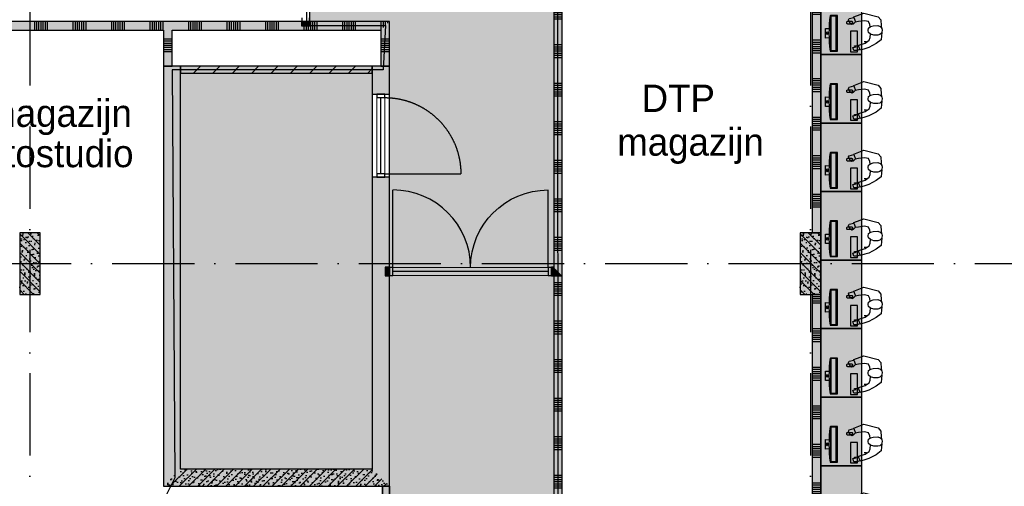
# Model space of a CAD drawing. Header units: millimetres. Extents: x 20872 to 297961, y -293704 to 213007.
# Tile 120 of 256: x 142008 to 156388, y -81850 to -75042. Entities that reach past the tile are written whole.
import ezdxf
from ezdxf.xclip import XClip

# ---------------------------------------------------------------- set-up
doc = ezdxf.new("R2010")
doc.units = ezdxf.units.MM
doc.header["$LTSCALE"] = 100
doc.header["$XCLIPFRAME"] = 2
doc.linetypes.add('ACAD_ISO10W100', pattern=[18, 12, -3, 0, -3])
doc.layers.get('Defpoints').update_dxf_attribs({"color": 181})
for name, color, linetype in [('A--L$7--_stramien', 1, 'Continuous'), ('A--L20--_bovenbouw', 3, 'Continuous'), ('A--L30--_afbouw', 7, 'Continuous'), ('A--L82--leerlingensets-02', 9, 'Continuous'), ('A--T$1A-afwerking', 8, 'Continuous'), ('A--T$7--_stramien', 7, 'Continuous'), ('plattegrondkleuren', 7, 'Continuous'), ('teksten', 7, 'Continuous'), ('XREFS', 9, 'Continuous')]:
    doc.layers.add(name, color=color, linetype=linetype)
doc.styles.add('MAAR_stempel', font='LTe50146.ttf')

# ---------------------------------------------------------------- blocks, each defined once
blk = doc.blocks.new('BURO_onderaanzicht')
at = {"color": 7}
blk.add_line((-432, 0), (432, 0), dxfattribs=at)
blk = doc.blocks.new('stramienlijnen_1')
at = {"layer": 'A--L$7--_stramien', "color": 1, "linetype": 'ACAD_ISO10W100', "lineweight": -3}
for p, q in [((142159.5, 96800), (142159.5, 21000)), ((153559.5, 96800), (153559.5, 21000)), ((130759.5, 71400), (164959.5, 71400))]:
    blk.add_line(p, q, dxfattribs=at)
blk = doc.blocks.new('begane grond bestaand leeg')
at = {"layer": 'A--L20--_bovenbouw', "linetype": 'Continuous', "lineweight": -3}
for points in [[(149934, 71220), (149934, 78925), (149809, 79050), (149809, 71345)], [(153710, 71850), (153710, 78150), (153585, 78150), (153585, 71850)], [(141039, 74930), (141164, 74805), (144109, 74805), (144172, 74836), (144234, 74805), (147284, 74805), (147409, 74930)], [(146249, 74933), (146124, 74933), (146124, 74870), (146249, 74870)], [(147284, 74805), (147284, 74280), (147409, 74280), (147409, 74930)], [(144172, 74836), (144109, 74805), (144109, 74280), (144234, 74280), (144234, 74805)], [(144109, 74280), (144109, 68150), (144359, 68400), (144359, 74280)], [(144359, 74180), (147159, 74180), (147159, 74280), (144359, 74280)], [(147409, 74280), (147159, 74280), (147159, 73871), (147409, 73871)], [(147409, 72660), (147159, 72660), (147159, 68400), (147409, 68150)], [(142009, 71850), (142009, 70950), (142309, 70950), (142309, 71850)], [(153409, 71850), (153409, 70950), (153709, 70950), (153709, 71850)], [(147347, 71345), (147347, 71220), (147411, 71220), (147411, 71345)], [(149809, 63750), (149934, 63875), (149934, 66450), (149903, 66513), (149934, 66575), (149934, 71220), (149809, 71220)], [(153710, 66450), (153710, 70950), (153585, 70950), (153585, 66575)], [(147159, 68400), (144359, 68400), (144109, 68150), (147409, 68150)]]:
    blk.add_hatch(color=60, dxfattribs=at).paths.add_polyline_path(points, flags=0)
h = blk.add_hatch(dxfattribs=at)
h.set_pattern_fill('SWAND', color=1, scale=5, angle=90, style=0)
h.set_pattern_definition([(180, (149934.35, 71220), (4e-12, -562.5), []), (180, (149934.35, 71251.26), (4e-12, -562.5), []), (180, (149934.35, 71282.5), (4e-12, -562.5), []), (180, (149934.35, 71313.76), (4e-12, -562.5), []), (180, (149934.35, 71345), (4e-12, -562.5), []), (180, (149934.35, 71376.26), (4e-12, -562.5), []), (180, (149934.35, 71407.5), (4e-12, -562.5), [])])
h.paths.add_polyline_path([(149934, 71220), (149934, 78925), (149809, 79050), (149809, 71345)], flags=0)
h = blk.add_hatch(dxfattribs=at)
h.set_pattern_fill('SWAND', color=1, scale=5, angle=90, style=0)
h.set_pattern_definition([(180, (153709.5, 71850), (-3e-14, -562.5), []), (180, (153709.5, 71881.26), (-3e-14, -562.5), []), (180, (153709.5, 71912.5), (-3e-14, -562.5), []), (180, (153709.5, 71943.76), (-3e-14, -562.5), []), (180, (153709.5, 71975), (-3e-14, -562.5), []), (180, (153709.5, 72006.26), (-3e-14, -562.5), []), (180, (153709.5, 72037.5), (-3e-14, -562.5), [])])
h.paths.add_polyline_path([(153710, 71850), (153710, 78150), (153585, 78150), (153585, 71850)], flags=0)
h = blk.add_hatch(dxfattribs=at)
h.set_pattern_fill('SWAND', color=1, scale=5, style=0)
h.set_pattern_definition([(90, (141101.9, 74805), (-562.5, 3e-12), []), (90, (141133.16, 74805), (-562.5, 3e-12), []), (90, (141164.4, 74805), (-562.5, 3e-12), []), (90, (141195.66, 74805), (-562.5, 3e-12), []), (90, (141226.9, 74805), (-562.5, 3e-12), []), (90, (141258.16, 74805), (-562.5, 3e-12), []), (90, (141289.4, 74805), (-562.5, 3e-12), [])])
h.paths.add_polyline_path([(141039, 74930), (141164, 74805), (144109, 74805), (144172, 74836), (144234, 74805), (147284, 74805), (147409, 74930)], flags=0)
h = blk.add_hatch(dxfattribs=at)
h.set_pattern_fill('SWAND', color=1, scale=5, angle=-90, style=0)
h.set_pattern_definition([(360, (146124.5, 77370.05), (3e-14, 562.5), []), (360, (146124.5, 77338.8), (3e-14, 562.5), []), (360, (146124.5, 77307.55), (3e-14, 562.5), []), (360, (146124.5, 77276.3), (3e-14, 562.5), []), (360, (146124.5, 77245.05), (3e-14, 562.5), []), (360, (146124.5, 77213.8), (3e-14, 562.5), []), (360, (146124.5, 77182.55), (3e-14, 562.5), [])])
h.paths.add_polyline_path([(146249, 74933), (146124, 74933), (146124, 74870), (146249, 74870)], flags=0)
h = blk.add_hatch(dxfattribs=at)
h.set_pattern_fill('SWAND', color=1, scale=5, angle=-90, style=0)
h.set_pattern_definition([(360, (147284.5, 74867.5), (3e-14, 562.5), []), (360, (147284.5, 74836.24), (3e-14, 562.5), []), (360, (147284.5, 74805), (3e-14, 562.5), []), (360, (147284.5, 74773.74), (3e-14, 562.5), []), (360, (147284.5, 74742.5), (3e-14, 562.5), []), (360, (147284.5, 74711.24), (3e-14, 562.5), []), (360, (147284.5, 74680), (3e-14, 562.5), [])])
h.paths.add_polyline_path([(147284, 74805), (147284, 74280), (147409, 74280), (147409, 74930)], flags=0)
h = blk.add_hatch(dxfattribs=at)
h.set_pattern_fill('SWAND', color=1, scale=5, angle=-90, style=0)
h.set_pattern_definition([(360, (144109.5, 74867.5), (3e-14, 562.5), []), (360, (144109.5, 74836.24), (3e-14, 562.5), []), (360, (144109.5, 74805), (3e-14, 562.5), []), (360, (144109.5, 74773.74), (3e-14, 562.5), []), (360, (144109.5, 74742.5), (3e-14, 562.5), []), (360, (144109.5, 74711.24), (3e-14, 562.5), []), (360, (144109.5, 74680), (3e-14, 562.5), [])])
h.paths.add_polyline_path([(144172, 74836), (144109, 74805), (144109, 74280), (144234, 74280), (144234, 74805)], flags=0)
h = blk.add_hatch(dxfattribs=at)
h.set_pattern_fill('PREFB', color=1, scale=5, angle=-90, style=0)
h.set_pattern_definition([(315, (144109.48, 74279.99), (67.8823, 67.8823), []), (287, (144109.484, 74279.99), (79.8276, -25.78746), [0, -81.6, -46.2, 0, -67.2]), (318, (144109.484, 74279.99), (81.1718, 18.4156), [0, -80.8, 0, -82.4, 0, -66.4]), (341, (144109.484, 74279.99), (67.2631, 47.9116), [0, -80, 0, -480, -65.8])])
h.paths.add_polyline_path([(144109, 74280), (144109, 68150), (144359, 68400), (144359, 74280)], flags=0)
h = blk.add_hatch(dxfattribs=at)
h.set_pattern_fill('_U', color=1, scale=200, angle=45, style=0, pattern_type=0)
h.set_pattern_definition([(45, (144359.48, 74180), (-141.421, 141.421), [])])
h.paths.add_polyline_path([(144359, 74180), (147159, 74180), (147159, 74280), (144359, 74280)], flags=0)
h = blk.add_hatch(dxfattribs=at)
h.set_pattern_fill('PREFB', color=1, scale=5, angle=-90, style=0)
h.set_pattern_definition([(315, (147159.48, 74279.99), (67.8823, 67.8823), []), (287, (147159.484, 74279.99), (79.8276, -25.78746), [0, -81.6, -46.2, 0, -67.2]), (318, (147159.484, 74279.99), (81.1718, 18.4156), [0, -80.8, 0, -82.4, 0, -66.4]), (341, (147159.484, 74279.99), (67.2631, 47.9116), [0, -80, 0, -480, -65.8])])
h.paths.add_polyline_path([(147409, 74280), (147159, 74280), (147159, 73871), (147409, 73871)], flags=0)
h.paths.add_polyline_path([(147409, 72660), (147159, 72660), (147159, 68400), (147409, 68150)], flags=0)
h = blk.add_hatch(dxfattribs=at)
h.set_pattern_fill('PREFB', color=1, scale=5, angle=-90, style=0)
h.set_pattern_definition([(315, (142009.48, 71849.99), (67.882, 67.882), []), (287, (142009.484, 71849.99), (79.8276, -25.7875), [0, -81.6, -46.2, 0, -67.2]), (318, (142009.484, 71849.99), (81.172, 18.4156), [0, -80.8, 0, -82.4, 0, -66.4]), (341, (142009.484, 71849.99), (67.263, 47.9116), [0, -80, 0, -480, -65.8])])
h.paths.add_polyline_path([(142009, 71850), (142009, 70950), (142309, 70950), (142309, 71850)], flags=0)
h = blk.add_hatch(dxfattribs=at)
h.set_pattern_fill('PREFB', color=1, scale=5, angle=-90, style=0)
h.set_pattern_definition([(315, (153409.48, 71849.99), (67.882, 67.882), []), (287, (153409.484, 71849.99), (79.8276, -25.7875), [0, -81.6, -46.2, 0, -67.2]), (318, (153409.484, 71849.99), (81.172, 18.4156), [0, -80.8, 0, -82.4, 0, -66.4]), (341, (153409.484, 71849.99), (67.263, 47.9116), [0, -80, 0, -480, -65.8])])
h.paths.add_polyline_path([(153409, 71850), (153409, 70950), (153709, 70950), (153709, 71850)], flags=0)
h = blk.add_hatch(dxfattribs=at)
h.set_pattern_fill('SWAND', color=1, scale=5, angle=90, style=0)
h.set_pattern_definition([(180, (149934.4, 63812.5), (-3e-14, -562.5), []), (180, (149934.4, 63843.76), (-3e-14, -562.5), []), (180, (149934.4, 63875), (-3e-14, -562.5), []), (180, (149934.4, 63906.26), (-3e-14, -562.5), []), (180, (149934.4, 63937.5), (-3e-14, -562.5), []), (180, (149934.4, 63968.76), (-3e-14, -562.5), []), (180, (149934.4, 64000), (-3e-14, -562.5), [])])
h.paths.add_polyline_path([(149809, 63750), (149934, 63875), (149934, 66450), (149903, 66513), (149934, 66575), (149934, 71220), (149809, 71220)], flags=0)
h = blk.add_hatch(dxfattribs=at)
h.set_pattern_fill('SWAND', color=1, scale=5, angle=90, style=0)
h.set_pattern_definition([(180, (153709.5, 66512.5), (-3e-14, -562.5), []), (180, (153709.5, 66543.76), (-3e-14, -562.5), []), (180, (153709.5, 66575), (-3e-14, -562.5), []), (180, (153709.5, 66606.26), (-3e-14, -562.5), []), (180, (153709.5, 66637.5), (-3e-14, -562.5), []), (180, (153709.5, 66668.76), (-3e-14, -562.5), []), (180, (153709.5, 66700), (-3e-14, -562.5), [])])
h.paths.add_polyline_path([(153710, 66450), (153710, 70950), (153585, 70950), (153585, 66575)], flags=0)
h = blk.add_hatch(dxfattribs=at)
h.set_pattern_fill('PREFB', color=1, scale=5, angle=180, style=0)
h.set_pattern_definition([(225, (147284.48, 68399.99), (67.8823, -67.8823), []), (197, (147284.484, 68399.995), (-25.7875, -79.8276), [0, -81.6, -46.2, 0, -67.2]), (228, (147284.484, 68399.995), (18.4156, -81.1718), [0, -80.8, 0, -82.4, 0, -66.4]), (251, (147284.484, 68399.995), (47.9116, -67.2631), [0, -80, 0, -480, -65.8])])
h.paths.add_polyline_path([(147159, 68400), (144359, 68400), (144109, 68150), (147409, 68150)], flags=0)
at = {"layer": 'A--L20--_bovenbouw', "color": 2, "linetype": 'Continuous', "lineweight": -3}
for p, q in [((149809, 79050), (149809, 71345)), ((149934, 71220), (149934, 78925)), ((153585, 78150), (153585, 71850)), ((153710, 71850), (153710, 78150)), ((147409, 74930), (141039, 74930)), ((146249, 74933), (146124, 74933)), ((146124, 74933), (146124, 74870)), ((146249, 74870), (146249, 74933)), ((147409, 74280), (147409, 74930)), ((141164, 74805), (144109, 74805)), ((144109, 74805), (144109, 74280)), ((144234, 74805), (147284, 74805)), ((144234, 74280), (144234, 74805)), ((146124, 74870), (146249, 74870)), ((147284, 74805), (147284, 74280)), ((144109, 74280), (144234, 74280)), ((147159, 74280), (144359, 74280)), ((144359, 74280), (144359, 74180)), ((147159, 74180), (147159, 74280)), ((147284, 74280), (147409, 74280)), ((144359, 74180), (147159, 74180)), ((153585, 71850), (153710, 71850)), ((147347, 71345), (147347, 71220)), ((147411, 71345), (147347, 71345)), ((147347, 71220), (147411, 71220)), ((149809, 71220), (149809, 63750)), ((149934, 66575), (149934, 71220)), ((153710, 70950), (153585, 70950)), ((153585, 70950), (153585, 66575)), ((153710, 66450), (153710, 70950)), ((147409, 68150), (147309, 68150))]:
    blk.add_line(p, q, dxfattribs=at)
at = {"layer": 'A--L20--_bovenbouw', "color": 3, "linetype": 'Continuous', "lineweight": -3}
for p, q in [((144109, 74280), (144109, 68150)), ((144359, 74280), (144109, 74280)), ((144359, 68400), (144359, 74280)), ((147409, 74280), (147159, 74280)), ((147159, 74280), (147159, 73871)), ((147409, 73871), (147409, 74280)), ((147159, 73871), (147409, 73871)), ((147409, 72660), (147159, 72660)), ((147159, 72660), (147159, 68400)), ((147409, 68150), (147409, 72660)), ((142009, 71850), (142009, 70950)), ((142309, 71850), (142009, 71850)), ((142309, 70950), (142309, 71850)), ((153409, 71850), (153409, 70950)), ((153709, 71850), (153409, 71850)), ((153709, 70950), (153709, 71850)), ((142009, 70950), (142309, 70950)), ((153409, 70950), (153709, 70950)), ((147159, 68400), (144359, 68400)), ((144109, 68150), (147409, 68150))]:
    blk.add_line(p, q, dxfattribs=at)
at = {"layer": 'A--L30--_afbouw', "color": 2, "linetype": 'Continuous', "lineweight": -3}
for p, q in [((146130, 74983), (146130, 74933)), ((146130, 74933), (146244, 74933)), ((146244, 74933), (146244, 74983)), ((147341, 73871), (147227, 73871)), ((147227, 73871), (147227, 73821)), ((147227, 73821), (147341, 73821)), ((147341, 73821), (147341, 73871)), ((147341, 72710), (147227, 72710)), ((147227, 72710), (147227, 72660)), ((147227, 72660), (147341, 72660)), ((147341, 72660), (147341, 72710))]:
    blk.add_line(p, q, dxfattribs=at)
at = {"layer": 'A--L30--_afbouw', "color": 1, "linetype": 'Continuous', "lineweight": 18}
for p, q in [((147227, 72710), (147227, 73821)), ((147341, 72710), (147341, 73821))]:
    blk.add_line(p, q, dxfattribs=at)
at = {"layer": 'A--L30--_afbouw', "color": 1, "linetype": 'Continuous', "lineweight": -3}
blk.add_line((147341, 72710), (148453, 72710), dxfattribs=at)
at = {"layer": 'A--L30--_afbouw', "color": 1, "linetype": 'Continuous', "lineweight": -3, "extrusion": (0, 0, -1)}
blk.add_arc((-147341, 72710), 1111, 90, 180, dxfattribs=at)
at = {"layer": 'A--L30--_afbouw', "color": 1, "linetype": 'Continuous', "lineweight": -3, "extrusion": (1.12309e-16, -1.84154e-16, -1), "xscale": 1.286106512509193, "zscale": -1, "rotation": 90}
blk.add_blockref('BURO_onderaanzicht', (-147284, 73266, -500), dxfattribs=at)
at = {"layer": 'A--T$7--_stramien'}
blk.add_blockref('stramienlijnen_1', (0, 0), dxfattribs=at)
blk = doc.blocks.new('2016-02-04 100 begane grond bestaand')
at = {"layer": 'A--L$7--_stramien'}
blk.add_blockref('stramienlijnen_1', (0, 0), dxfattribs=at)
blk = doc.blocks.new('iMac')
at = {"layer": 'plattegrondkleuren', "true_color": 0xb8b8b8}
h = blk.add_hatch(color=9, dxfattribs=at)
h.dxf.hatch_style = 1
h.paths.add_polyline_path([(403, -219), (394, -210, 0.37045), (407, -221), (422, -221, 0.414214), (435, -208), (435, -170), (401, -184)])
h.paths.add_polyline_path([(394, -208, 0.037942), (394, -210), (403, -219), (401, -184), (435, -170), (435, -152, 0.414214), (422, -139), (407, -139, 0.414214), (394, -152)])
h.paths.add_polyline_path([(78, -292), (289, -292), (289, -192), (-11, -192), (-11, -292), (10, -292), (7, -278), (7, -240), (52, -226), (63, -274), (65, -249), (77, -249)])
h.paths.add_polyline_path([(7, -278), (10, -292), (78, -292), (77, -249), (65, -249), (63, -274), (52, -226), (7, -240)], flags=17)
h.paths.add_polyline_path([(0, 0), (520, 0), (520, 101), (0, 101)])
h.paths.add_polyline_path([(9, 19), (9, 96), (511, 96), (511, 19)], flags=16)
h.paths.add_polyline_path([(0, 106), (0, 101), (520, 101), (520, 106, 0.064881)])
h.paths.add_polyline_path([(193, 122, -0.016762), (327, 122), (330, 175), (190, 175)])
at = {"layer": 'plattegrondkleuren', "true_color": 0x8f8f8f}
h = blk.add_hatch(color=252, dxfattribs=at)
h.dxf.hatch_style = 1
h.paths.add_polyline_path([(9, 19), (511, 19), (511, 96), (9, 96)])
at = {"layer": 'A--L82--leerlingensets-02'}
for p, q in [((0, 106), (0, 101)), ((520, 106), (520, 101))]:
    blk.add_line(p, q, dxfattribs=at)
blk.add_lwpolyline([(193, 122), (190, 175), (330, 175), (327, 122)], dxfattribs=at)
for points in [[(0, 0), (520, 0), (520, 101), (0, 101)], [(9, 19), (511, 19), (511, 96), (9, 96)], [(-11, -292), (289, -292), (289, -192), (-11, -192)]]:
    blk.add_lwpolyline(points, close=True, dxfattribs=at)
blk.add_lwpolyline([(407, -139), (422, -139, -0.414214), (435, -152), (435, -208, -0.414214), (422, -221), (407, -221, -0.414214), (394, -208), (394, -152, -0.414214)], format="xyb", close=True, dxfattribs=at)
blk.add_arc((260, -1889), 2012, 82.5756, 97.4244, dxfattribs=at)
blk.add_ellipse((260, 149), major_axis=(21.9, 0), ratio=0.331914, dxfattribs=at)
blk = doc.blocks.new('imacwerkplek')
at = {"layer": 'plattegrondkleuren', "true_color": 0xf5f5f5}
h = blk.add_hatch(color=7, dxfattribs=at)
h.dxf.hatch_style = 1
h.paths.add_polyline_path([(-1200, 600), (-1200, 0), (-200, 0), (-200, 600)])
at = {"layer": 'A--L82--leerlingensets-02', "linetype": 'Continuous'}
for p, q in [((-763, 148), (-757, 150)), ((-755, 129), (-763, 148)), ((-757, 150), (-746, 139)), ((-748, 174), (-694, 197)), ((-746, 139), (-748, 174)), ((-694, 197), (-676, 186)), ((-676, 186), (-659, 118)), ((-1143, 118), (-1097, 132)), ((-1143, 80), (-1143, 118)), ((-1129, 26), (-1143, 80)), ((-1134, 19), (-1086, 44)), ((-1115, -42), (-1134, 19)), ((-1097, 132), (-1086, 84)), ((-1086, 84), (-1084, 109)), ((-1086, 44), (-1061, 46)), ((-1084, 109), (-1073, 109)), ((-1073, 109), (-1070, 46)), ((-1061, 46), (-1032, -49)), ((-726, 101), (-755, 129)), ((-717, 52), (-726, 101)), ((-659, 118), (-725, 96)), ((-707, -38), (-717, 52)), ((-656, 119), (-652, 120)), ((-652, 120), (-596, -29)), ((-1097, -100), (-1115, -42)), ((-1039, -206), (-1097, -100)), ((-1032, -49), (-991, -105)), ((-1014, -69), (-1014, -35)), ((-991, -105), (-953, -121)), ((-953, -121), (-897, -123)), ((-917, -173), (-901, -123)), ((-901, -123), (-877, -94)), ((-877, -94), (-849, -89)), ((-849, -89), (-813, -98)), ((-813, -98), (-793, -123)), ((-797, -121), (-762, -116)), ((-793, -123), (-782, -164)), ((-762, -116), (-719, -94)), ((-719, -94), (-707, -38)), ((-596, -29), (-649, -235)), ((-985, -281), (-1039, -206)), ((-926, -288), (-985, -281)), ((-881, -292), (-926, -288)), ((-917, -233), (-917, -173)), ((-908, -263), (-917, -233)), ((-886, -288), (-908, -263)), ((-847, -294), (-886, -288)), ((-818, -292), (-773, -288)), ((-791, -267), (-816, -290)), ((-777, -231), (-791, -267)), ((-782, -164), (-777, -231)), ((-773, -288), (-702, -279)), ((-649, -235), (-695, -276)), ((-816, -290), (-847, -294))]:
    blk.add_line(p, q, dxfattribs=at)
at = {"layer": 'A--L82--leerlingensets-02'}
blk.add_lwpolyline([(-1200, 600), (-1200, 0), (-200, 0), (-200, 600)], close=True, dxfattribs=at)
at = {"layer": 'A--L82--leerlingensets-02', "linetype": 'Continuous'}
blk.add_arc((-703, -267), 12.8, 276.5806, 312.285, dxfattribs=at)
at = {"layer": 'A--L82--leerlingensets-02'}
blk.add_blockref('iMac', (-1149, 358), dxfattribs=at)

msp = doc.modelspace()

# ---------------------------------------------------------------- hatches: boundary and pattern name
at = {"layer": 'A--L20--_bovenbouw', "linetype": 'Continuous', "lineweight": -3}
h = msp.add_hatch(dxfattribs=at)
h.set_pattern_fill('SWAND', color=1, scale=5, angle=180, style=0)
h.set_pattern_definition([(270, (149870.85, -78655), (562.5, -3e-12), []), (270, (149839.6, -78655), (562.5, -3e-12), []), (270, (149808.35, -78655), (562.5, -3e-12), []), (270, (149777.1, -78655), (562.5, -3e-12), []), (270, (149745.85, -78655), (562.5, -3e-12), []), (270, (149714.6, -78655), (562.5, -3e-12), []), (270, (149683.35, -78655), (562.5, -3e-12), [])])
h.paths.add_polyline_path([(149777, -78655), (149777, -78780), (149933, -78780), (149808, -78655)], flags=0)
h.paths.add_polyline_path([(147346, -78655), (147346, -78780), (147410, -78780), (147410, -78655)], flags=0)
for points in [[(147346, -78655), (147346, -78780), (147410, -78780), (147410, -78655)], [(149777, -78655), (149777, -78780), (149933, -78780), (149808, -78655)]]:
    msp.add_hatch(color=60, dxfattribs=at).paths.add_polyline_path(points, flags=0)
h = msp.add_hatch(dxfattribs=at)
h.set_pattern_fill('_U', color=1, scale=200, angle=-45, style=0, pattern_type=0)
h.set_pattern_definition([(315, (147308.48, -76957.5), (141.4214, 141.4214), [])])
h.paths.add_polyline_path([(147308, -84257), (147408, -84257), (147408, -80657), (147383, -80607), (147408, -80557), (147408, -82052), (147308, -82052)])
msp.add_hatch(color=60, dxfattribs=at).paths.add_polyline_path([(147308, -84371), (147408, -84371), (147408, -80771), (147408, -80721), (147408, -81852), (147358, -81851), (147308, -81851)])
at = {"layer": 'plattegrondkleuren', "true_color": 0xcddee4}
h = msp.add_hatch(color=254, dxfattribs=at)
h.dxf.hatch_style = 1
h.paths.add_polyline_path([(140210, -126833), (140210, -120263), (144108, -120263), (144108, -121800), (147408, -121800), (147408, -108971), (144208, -108971), (144208, -89400), (147408, -89400), (147408, -75070), (146248, -75070), (146248, -72695), (147408, -72695), (147408, -70950), (146243, -70950), (146248, -68575), (147408, -68575), (147408, -63901), (149808, -63901), (149808, -68575), (150968, -68575), (150974, -70952), (149808, -70950), (149808, -86250), (150968, -86251), (150968, -88625), (149808, -88625), (149808, -104575), (153683, -104575), (153683, -110225), (149808, -110225), (149808, -130117)])
at = {"layer": 'plattegrondkleuren', "true_color": 0xeffdce}
h = msp.add_hatch(color=254, dxfattribs=at)
h.dxf.hatch_style = 1
h.paths.add_polyline_path([(144358, -75820), (147158, -75820), (147158, -81600), (144358, -81600)])

# ---------------------------------------------------------------- linework, layer by layer
at = {"layer": 'A--L20--_bovenbouw', "color": 2, "linetype": 'Continuous', "lineweight": -3}
for p, q in [((147346, -78655), (147346, -78780)), ((147410, -78655), (147346, -78655)), ((147410, -78780), (147410, -78655)), ((149777, -78655), (149777, -78780)), ((149808, -78655), (149777, -78655)), ((147346, -78780), (147410, -78780)), ((149777, -78780), (149933, -78780)), ((149933, -78780), (149808, -78780))]:
    msp.add_line(p, q, dxfattribs=at)
at = {"layer": 'A--L30--_afbouw', "color": 2, "linetype": 'Continuous', "lineweight": -3}
for p, q in [((147460, -78660), (147410, -78660)), ((147410, -78660), (147410, -78774)), ((147410, -78774), (147460, -78774)), ((147460, -78774), (147460, -78660)), ((149777, -78660), (149727, -78660)), ((149727, -78660), (149727, -78774)), ((149727, -78774), (149777, -78774)), ((149777, -78774), (149777, -78660))]:
    msp.add_line(p, q, dxfattribs=at)
at = {"layer": 'A--L30--_afbouw', "color": 1, "linetype": 'Continuous', "lineweight": 18}
for p, q in [((149727, -78660), (147460, -78660)), ((149727, -78774), (147460, -78774))]:
    msp.add_line(p, q, dxfattribs=at)
at = {"layer": 'A--L30--_afbouw', "color": 1, "linetype": 'Continuous', "lineweight": -3}
for points in [[(147460, -78660), (147460, -77527)], [(149727, -78660), (149727, -77527)]]:
    msp.add_lwpolyline(points, dxfattribs=at)
msp.add_arc((147460, -78660), 1134, 0, 90, dxfattribs=at)
at = {"layer": 'A--L30--_afbouw', "color": 1, "linetype": 'Continuous', "lineweight": -3, "extrusion": (0, 0, -1)}
msp.add_arc((-149727, -78660), 1134, 0, 90, dxfattribs=at)
at = {"layer": 'A--T$1A-afwerking'}
for points in [[(147308, -84370), (147408, -84370), (147408, -81850), (147308, -81850)], [(147308, -81850), (147408, -81851), (147406, -84370), (147308, -84370)]]:
    msp.add_lwpolyline(points, close=True, dxfattribs=at)
at = {"layer": 'Defpoints', "color": 181, "linetype": 'Continuous', "lineweight": -3}
for p, q in [((149871, -86187), (149869, -71011)), ((146179, -72629), (146195, -75128)), ((146195, -75128), (147351, -75128)), ((147351, -75128), (147318, -75772)), ((147318, -75772), (144233, -75772)), ((144233, -75772), (144275, -81728)), ((144275, -81728), (144140, -81997))]:
    msp.add_line(p, q, dxfattribs=at)
at = {"layer": 'Defpoints'}
msp.add_lwpolyline([(144208, -108971), (144208, -89400), (147408, -89400), (147408, -75070), (146248, -75070), (146248, -72695), (147408, -72695), (147408, -70950), (146243, -70950), (146248, -68575), (147408, -68575), (147408, -63901), (149808, -63901), (149808, -68575), (150968, -68575), (150974, -70952), (149808, -70950), (149808, -86250), (150968, -86251), (150968, -88625), (149808, -88625), (149808, -104575)], dxfattribs=at)
msp.add_lwpolyline([(144358, -75820), (147158, -75820), (147158, -81600), (144358, -81600)], close=True, dxfattribs=at)

# ---------------------------------------------------------------- block references
at = {"rotation": 89.99999999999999}
for p in [(154309, -74350), (154309, -75350), (154309, -76350), (154309, -77350), (154309, -78350), (154309, -79350), (154309, -80350), (154309, -81350)]:
    msp.add_blockref('imacwerkplek', p, dxfattribs=at)
at = {"layer": 'A--L30--_afbouw', "color": 1, "linetype": 'Continuous', "lineweight": -3, "extrusion": (3.69779e-32, 6.16298e-33, -1), "xscale": 2.624675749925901, "zscale": -1}
msp.add_blockref('BURO_onderaanzicht', (-148593, -78717), dxfattribs=at)
at = {"layer": 'XREFS', "color": 71, "true_color": 0xc9f18e}
ref = msp.add_blockref('begane grond bestaand leeg', (-1, -150000), dxfattribs=at)
XClip(ref).set_block_clipping_path([(116767.076214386, 82263.1420219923), (116767.076214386, 115683.1420219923), (179861.076214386, 115683.1420219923), (179861.076214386, 13442.9004429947), (164491.5066313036, 13442.9004429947), (116767.076214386, 29769.3836009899)])
at = {"layer": 'XREFS'}
ref = msp.add_blockref('2016-02-04 100 begane grond bestaand', (-1, -150000), dxfattribs=at)
XClip(ref).set_block_clipping_path([(116767.0762143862, 29769.3836009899), (164491.5066313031, 13442.9004429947), (179861.076214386, 13442.9004429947), (179861.076214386, -11696.8579780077), (20873.0762143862, -11696.8579780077), (20873.0762143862, 82263.1420219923), (116767.0762143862, 82263.1420219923)])

# ---------------------------------------------------------------- texts
at = {"layer": 'teksten', "color": 251, "true_color": 0x4d4d4d, "style": 'MAAR_stempel'}
for s, p in [('DTP', (151092, -76389)), ('magazijn', (141506, -76606)), ('magazijn', (150736, -77026)), ('fotostudio', (141351, -77194))]:
    msp.add_text(s, height=400, dxfattribs=at).set_placement(p)

doc.saveas('drawing.dxf')
